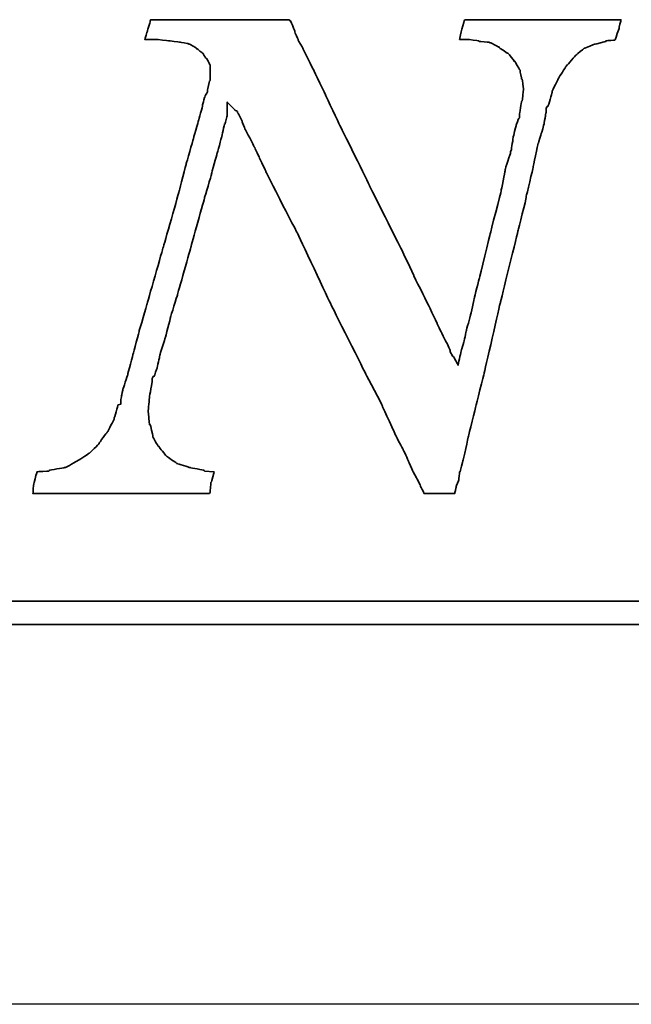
# Model space of a CAD drawing. Header units: millimetres. Extents: x -212 to 3135, y -1694 to 860.
# Tile 89 of 256: x 83.51 to 88.82, y -1387.62 to -1379.08. Entities that reach past the tile are written whole.
import ezdxf

# ---------------------------------------------------------------- set-up
doc = ezdxf.new("R2010")
doc.units = ezdxf.units.MM
doc.layers.add('2', color=7, linetype='CONTINUOUS', true_color=0xffffff)
doc.layers.add('DIM', color=4, linetype='CONTINUOUS')
doc.layers.add('layer 1', color=7, linetype='CONTINUOUS')

# ---------------------------------------------------------------- blocks, each defined once
blk = doc.blocks.new('TBI MOTION logo(完整正式版)')
at = {"layer": 'layer 1', "color": 22, "lineweight": 35}
for points, knots in [([(58.92625, -7.91875), (58.92625, -7.91875), (58.58625, -7.89375), (58.58625, -7.89375), (58.58625, -7.89375), (58.58625, -7.89375), (58.56625, -7.87125), (58.56625, -7.87125), (58.56625, -7.87125), (58.56625, -7.87125), (58.08375, -7.77375), (58.08375, -7.77375), (58.08375, -7.77375), (58.08375, -7.77375), (58.06125, -7.77375), (58.06125, -7.77375), (58.06125, -7.77375), (58.06125, -7.77375), (57.62625, -7.63125), (57.62625, -7.63125), (57.62625, -7.63125), (57.62625, -7.63125), (57.60625, -7.63125), (57.60625, -7.63125), (57.60625, -7.63125), (57.60625, -7.63125), (57.58125, -7.60625), (57.58125, -7.60625), (57.58125, -7.60625), (57.58125, -7.60625), (57.26625, -7.38875), (57.26625, -7.38875), (57.26625, -7.38875), (57.26625, -7.38875), (57.24625, -7.36875), (57.24625, -7.36875), (57.24625, -7.36875), (57.24625, -7.36875), (57.22125, -7.34375), (57.22125, -7.34375), (57.22125, -7.34375), (57.22125, -7.34375), (56.98125, -7.05375), (56.98125, -7.05375), (56.98125, -7.05375), (56.98125, -7.05375), (56.98125, -7.02875), (56.98125, -7.02875), (56.98125, -7.02875), (56.98125, -7.02875), (56.95625, -7.02875), (56.95625, -7.02875), (56.95625, -7.02875), (56.95625, -7.02875), (56.76625, -6.69625), (56.76625, -6.69625), (56.76625, -6.69625), (56.76625, -6.69625), (56.76625, -6.67125), (56.76625, -6.67125), (56.76625, -6.67125), (56.76625, -6.67125), (56.76625, -6.64875), (56.76625, -6.64875), (56.76625, -6.64875), (56.76625, -6.64875), (56.67125, -6.26375), (56.67125, -6.26375), (56.67125, -6.26375), (56.67125, -6.26375), (56.64625, -6.26375), (56.64625, -6.26375), (56.64625, -6.26375), (56.64625, -6.26375), (56.64625, -6.23875), (56.64625, -6.23875), (56.64625, -6.23875), (56.64625, -6.23875), (56.59625, -5.80875), (56.59625, -5.80875), (56.59625, -5.80875), (56.59625, -5.80875), (56.59625, -5.78375), (56.59625, -5.78375), (56.59625, -5.78375), (56.59625, -5.78375), (56.64625, -5.30375), (56.64625, -5.30375), (56.64625, -5.30375), (56.64625, -5.30375), (56.64625, -5.27875), (56.64625, -5.27875), (56.64625, -5.27875), (56.64625, -5.27875), (56.74125, -4.72875), (56.74125, -4.72875), (56.74125, -4.72875), (56.74125, -4.72875), (56.74125, -4.67875), (56.74125, -4.67875), (56.74125, -4.67875), (56.74125, -4.67875), (56.74125, -4.63375), (56.74125, -4.63375), (56.74125, -4.63375), (56.74125, -4.63375), (56.79125, -4.55875), (56.79125, -4.55875), (56.79125, -4.55875), (56.79125, -4.55875), (56.81125, -4.55875), (56.81125, -4.55875), (56.81125, -4.55875), (56.81125, -4.55875), (56.91125, -4.27375), (56.91125, -4.27375), (56.91125, -4.27375), (56.91125, -4.27375), (57.00625, -3.83874), (57.00625, -3.83874), (57.00625, -3.83874), (57.00625, -3.83874), (57.00625, -3.81374), (57.00625, -3.81374), (57.00625, -3.81374), (57.00625, -3.81374), (57.19875, -3.21374), (57.19875, -3.21374), (57.19875, -3.21374), (57.19875, -3.21374), (57.38625, -2.49625), (57.38625, -2.49625), (57.38625, -2.49625), (57.38625, -2.49625), (57.38625, -2.47374), (57.38625, -2.47374), (57.38625, -2.47374), (57.38625, -2.47374), (57.62625, -1.70375), (57.62625, -1.70375), (57.62625, -1.70375), (57.62625, -1.70375), (58.10625, 0.00125), (58.10625, 0.00125), (58.10625, 0.00125), (58.10625, 0.00125), (58.58625, 1.72625), (58.58625, 1.72625), (58.58625, 1.72625), (58.58625, 1.72625), (58.82625, 2.54125), (58.82625, 2.54125), (58.82625, 2.54125), (58.82625, 2.54125), (58.82625, 2.56374), (58.82625, 2.56374), (58.82625, 2.56374), (58.82625, 2.56374), (59.02125, 3.26125), (59.02125, 3.26125), (59.02125, 3.26125), (59.02125, 3.26125), (59.18625, 3.86125), (59.18625, 3.86125), (59.18625, 3.86125), (59.18625, 3.86125), (59.28625, 4.31875), (59.28625, 4.31875), (59.28625, 4.31875), (59.28625, 4.31875), (59.30625, 4.31875), (59.30625, 4.31875), (59.30625, 4.31875), (59.30625, 4.31875), (59.30625, 4.34125), (59.30625, 4.34125), (59.30625, 4.34125), (59.30625, 4.34125), (59.38125, 4.60625), (59.38125, 4.60625), (59.38125, 4.60625), (59.38125, 4.60625), (59.38125, 4.65125), (59.38125, 4.65125), (59.38125, 4.65125), (59.38125, 4.65125), (59.38125, 5.08625), (59.38125, 5.08625), (59.38125, 5.08625), (59.38125, 5.08625), (59.66625, 4.79624), (59.66625, 4.79624), (59.66625, 4.79624), (59.66625, 4.79624), (59.74125, 4.75124), (59.74125, 4.75124), (59.74125, 4.75124), (59.74125, 4.75124), (59.74125, 4.72624), (59.74125, 4.72624), (59.74125, 4.72624), (59.74125, 4.72624), (59.76125, 4.70124), (59.76125, 4.70124), (59.76125, 4.70124), (59.76125, 4.70124), (59.81125, 4.60625), (59.81125, 4.60625), (59.81125, 4.60625), (59.81125, 4.60625), (59.90625, 4.41125), (59.90625, 4.41125), (59.90625, 4.41125), (59.90625, 4.41125), (59.90625, 4.39125), (59.90625, 4.39125), (59.90625, 4.39125), (59.90625, 4.39125), (60.00375, 4.15124), (60.00375, 4.15124), (60.00375, 4.15124), (60.00375, 4.15124), (60.14625, 3.88374), (60.14625, 3.88374), (60.14625, 3.88374), (60.14625, 3.88374), (60.34125, 3.50124), (60.34125, 3.50124), (60.34125, 3.50124), (60.34125, 3.50124), (60.53125, 3.09125), (60.53125, 3.09125), (60.53125, 3.09125), (60.53125, 3.09125), (60.74625, 2.63625), (60.74625, 2.63625), (60.74625, 2.63625), (60.74625, 2.63625), (61.25125, 1.63124), (61.25125, 1.63124), (61.25125, 1.63124), (61.25125, 1.63124), (61.85125, 0.47625), (61.85125, 0.47625), (61.85125, 0.47625), (61.85125, 0.47625), (63.02625, -2.01874), (63.02625, -2.01874), (63.02625, -2.01874), (63.02625, -2.01874), (64.27625, -4.51374), (64.27625, -4.51374), (64.27625, -4.51374), (64.27625, -4.51374), (64.85125, -5.61375), (64.85125, -5.61375), (64.85125, -5.61375), (64.85125, -5.61375), (64.85125, -5.64125), (64.85125, -5.64125), (64.85125, -5.64125), (64.85125, -5.64125), (65.32875, -6.67125), (65.32875, -6.67125), (65.32875, -6.67125), (65.32875, -6.67125), (65.57125, -7.12875), (65.57125, -7.12875), (65.57125, -7.12875), (65.57125, -7.12875), (65.76125, -7.53625), (65.76125, -7.53625), (65.76125, -7.53625), (65.76125, -7.53625), (65.76125, -7.55625), (65.76125, -7.55625), (65.76125, -7.55625), (65.76125, -7.55625), (65.90375, -7.87125), (65.90375, -7.87125), (65.90375, -7.87125), (65.90375, -7.87125), (66.07125, -8.18125), (66.07125, -8.18125), (66.07125, -8.18125), (66.07125, -8.18125), (66.19125, -8.42375), (66.19125, -8.42375), (66.19125, -8.42375), (66.19125, -8.42375), (66.19125, -8.44375), (66.19125, -8.44375), (66.19125, -8.44375), (66.19125, -8.44375), (66.29125, -8.63875), (66.29125, -8.63875), (66.29125, -8.63875), (66.29125, -8.63875), (66.31125, -8.68625), (66.31125, -8.68625), (66.31125, -8.68625), (66.31125, -8.68625), (66.38375, -8.68625), (66.38375, -8.68625), (66.38375, -8.68625), (66.38375, -8.68625), (66.84125, -8.68625), (66.84125, -8.68625), (66.84125, -8.68625), (66.84125, -8.68625), (67.29625, -8.68625), (67.29625, -8.68625), (67.29625, -8.68625), (67.29625, -8.68625), (67.36625, -8.68625), (67.36625, -8.68625), (67.36625, -8.68625), (67.36625, -8.68625), (67.39125, -8.68625), (67.39125, -8.68625), (67.39125, -8.68625), (67.39125, -8.68625), (67.44125, -8.46875), (67.44125, -8.46875), (67.44125, -8.46875), (67.44125, -8.46875), (67.44125, -8.44375), (67.44125, -8.44375), (67.44125, -8.44375), (67.44125, -8.44375), (67.53625, -8.20375), (67.53625, -8.20375), (67.53625, -8.20375), (67.53625, -8.20375), (67.56125, -7.94375), (67.56125, -7.94375), (67.56125, -7.94375), (67.56125, -7.94375), (67.56125, -7.91875), (67.56125, -7.91875), (67.56125, -7.91875), (67.56125, -7.91875), (67.58625, -7.91875), (67.58625, -7.91875), (67.58625, -7.91875), (67.58625, -7.91875), (67.68125, -7.53625), (67.68125, -7.53625), (67.68125, -7.53625), (67.68125, -7.53625), (67.87375, -6.67125), (67.87375, -6.67125), (67.87375, -6.67125), (67.87375, -6.67125), (68.13625, -5.61375), (68.13625, -5.61375), (68.13625, -5.61375), (68.13625, -5.61375), (68.42375, -4.46374), (68.42375, -4.46374), (68.42375, -4.46374), (68.42375, -4.46374), (68.99875, -1.96874), (68.99875, -1.96874), (68.99875, -1.96874), (68.99875, -1.96874), (69.62625, 0.57625), (69.62625, 0.57625), (69.62625, 0.57625), (69.62625, 0.57625), (69.91125, 1.72625), (69.91125, 1.72625), (69.91125, 1.72625), (69.91125, 1.72625), (69.91125, 1.77625), (69.91125, 1.77625), (69.91125, 1.77625), (69.91125, 1.77625), (70.15125, 2.78124), (70.15125, 2.78124), (70.15125, 2.78124), (70.15125, 2.78124), (70.32125, 3.62125), (70.32125, 3.62125), (70.32125, 3.62125), (70.32125, 3.62125), (70.34125, 3.64625), (70.34125, 3.64625), (70.34125, 3.64625), (70.34125, 3.64625), (70.44125, 3.98125), (70.44125, 3.98125), (70.44125, 3.98125), (70.44125, 3.98125), (70.53625, 4.31875), (70.53625, 4.31875), (70.53625, 4.31875), (70.53625, 4.31875), (70.58125, 4.55875), (70.58125, 4.55875), (70.58125, 4.55875), (70.58125, 4.55875), (70.60625, 4.72624), (70.60625, 4.72624), (70.60625, 4.72624), (70.60625, 4.72624), (70.60625, 4.79624), (70.60625, 4.79624), (70.60625, 4.79624), (70.60625, 4.79624), (70.60625, 4.87125), (70.60625, 4.87125), (70.60625, 4.87125), (70.60625, 4.87125), (70.65625, 4.94125), (70.65625, 4.94125), (70.65625, 4.94125), (70.65625, 4.94125), (70.68125, 4.94125), (70.68125, 4.94125), (70.68125, 4.94125), (70.68125, 4.94125), (70.82125, 5.42125), (70.82125, 5.42125), (70.82125, 5.42125), (70.82125, 5.42125), (70.82125, 5.44625), (70.82125, 5.44625), (70.82125, 5.44625), (70.82125, 5.44625), (70.82125, 5.47125), (70.82125, 5.47125), (70.82125, 5.47125), (70.82125, 5.47125), (71.06125, 5.94625), (71.06125, 5.94625), (71.06125, 5.94625), (71.06125, 5.94625), (71.30125, 6.33124), (71.30125, 6.33124), (71.30125, 6.33124), (71.30125, 6.33124), (71.32625, 6.35625), (71.32625, 6.35625), (71.32625, 6.35625), (71.32625, 6.35625), (71.32625, 6.38124), (71.32625, 6.38124), (71.32625, 6.38124), (71.32625, 6.38124), (71.35125, 6.38124), (71.35125, 6.38124), (71.35125, 6.38124), (71.35125, 6.38124), (71.66125, 6.74125), (71.66125, 6.74125), (71.66125, 6.74125), (71.66125, 6.74125), (71.68625, 6.76625), (71.68625, 6.76625), (71.68625, 6.76625), (71.68625, 6.76625), (71.92625, 6.95624), (71.92625, 6.95624), (71.92625, 6.95624), (71.92625, 6.95624), (71.95125, 6.98125), (71.95125, 6.98125), (71.95125, 6.98125), (71.95125, 6.98125), (71.97625, 6.98125), (71.97625, 6.98125), (71.97625, 6.98125), (71.97625, 6.98125), (72.31125, 7.12624), (72.31125, 7.12624), (72.31125, 7.12624), (72.31125, 7.12624), (72.33375, 7.12624), (72.33375, 7.12624), (72.33375, 7.12624), (72.33375, 7.12624), (72.71625, 7.21875), (72.71625, 7.21875), (72.71625, 7.21875), (72.71625, 7.21875), (72.71625, 7.24624), (72.71625, 7.24624), (72.71625, 7.24624), (72.71625, 7.24624), (72.74125, 7.24624), (72.74125, 7.24624), (72.74125, 7.24624), (72.74125, 7.24624), (73.03124, 7.26624), (73.03124, 7.26624), (73.03124, 7.26624), (73.03124, 7.26624), (73.05375, 7.29125), (73.05375, 7.29125), (73.05375, 7.29125), (73.05375, 7.29125), (73.05375, 7.31625), (73.05375, 7.31625), (73.05375, 7.31625), (73.05375, 7.31625), (73.17625, 7.67625), (73.17625, 7.67625), (73.17625, 7.67625), (73.17625, 7.67625), (73.24625, 7.98625), (73.24625, 7.98625), (73.24625, 7.98625), (73.24625, 7.98625), (73.19625, 7.98625), (73.19625, 7.98625), (73.19625, 7.98625), (73.19625, 7.98625), (72.93625, 7.98625), (72.93625, 7.98625), (72.93625, 7.98625), (72.93625, 7.98625), (72.55125, 7.98625), (72.55125, 7.98625), (72.55125, 7.98625), (72.55125, 7.98625), (72.09625, 7.98625), (72.09625, 7.98625), (72.09625, 7.98625), (72.09625, 7.98625), (71.64125, 7.98625), (71.64125, 7.98625), (71.64125, 7.98625), (71.64125, 7.98625), (70.53625, 7.98625), (70.53625, 7.98625), (70.53625, 7.98625), (70.53625, 7.98625), (69.47875, 7.98625), (69.47875, 7.98625), (69.47875, 7.98625), (69.47875, 7.98625), (68.95125, 7.98625), (68.95125, 7.98625), (68.95125, 7.98625), (68.95125, 7.98625), (68.52125, 7.98625), (68.52125, 7.98625), (68.52125, 7.98625), (68.52125, 7.98625), (68.13625, 7.98625), (68.13625, 7.98625), (68.13625, 7.98625), (68.13625, 7.98625), (67.87375, 7.98625), (67.87375, 7.98625), (67.87375, 7.98625), (67.87375, 7.98625), (67.75125, 7.98625), (67.75125, 7.98625), (67.75125, 7.98625), (67.75125, 7.98625), (67.72625, 7.94125), (67.72625, 7.94125), (67.72625, 7.94125), (67.72625, 7.94125), (67.63125, 7.60625), (67.63125, 7.60625), (67.63125, 7.60625), (67.63125, 7.60625), (67.56125, 7.29125), (67.56125, 7.29125), (67.56125, 7.29125), (67.56125, 7.29125), (67.72625, 7.29125), (67.72625, 7.29125), (67.72625, 7.29125), (67.72625, 7.29125), (67.82625, 7.29125), (67.82625, 7.29125), (67.82625, 7.29125), (67.82625, 7.29125), (67.84625, 7.29125), (67.84625, 7.29125), (67.84625, 7.29125), (67.84625, 7.29125), (68.23125, 7.24624), (68.23125, 7.24624), (68.23125, 7.24624), (68.23125, 7.24624), (68.25875, 7.21875), (68.25875, 7.21875), (68.25875, 7.21875), (68.25875, 7.21875), (68.59125, 7.19624), (68.59125, 7.19624), (68.59125, 7.19624), (68.59125, 7.19624), (68.64125, 7.17125), (68.64125, 7.17125), (68.64125, 7.17125), (68.64125, 7.17125), (68.66625, 7.17125), (68.66625, 7.17125), (68.66625, 7.17125), (68.66625, 7.17125), (68.92625, 7.02624), (68.92625, 7.02624), (68.92625, 7.02624), (68.92625, 7.02624), (68.95125, 7.02624), (68.95125, 7.02624), (68.95125, 7.02624), (68.95125, 7.02624), (68.95125, 7.00624), (68.95125, 7.00624), (68.95125, 7.00624), (68.95125, 7.00624), (69.23875, 6.81125), (69.23875, 6.81125), (69.23875, 6.81125), (69.23875, 6.81125), (69.26625, 6.81125), (69.26625, 6.81125), (69.26625, 6.81125), (69.26625, 6.81125), (69.28625, 6.78625), (69.28625, 6.78625), (69.28625, 6.78625), (69.28625, 6.78625), (69.47875, 6.54875), (69.47875, 6.54875), (69.47875, 6.54875), (69.47875, 6.54875), (69.47875, 6.52375), (69.47875, 6.52375), (69.47875, 6.52375), (69.47875, 6.52375), (69.50625, 6.52375), (69.50625, 6.52375), (69.50625, 6.52375), (69.50625, 6.52375), (69.67125, 6.23625), (69.67125, 6.23625), (69.67125, 6.23625), (69.67125, 6.23625), (69.69375, 6.21125), (69.69375, 6.21125), (69.69375, 6.21125), (69.69375, 6.21125), (69.69375, 6.18625), (69.69375, 6.18625), (69.69375, 6.18625), (69.69375, 6.18625), (69.74625, 5.89875), (69.74625, 5.89875), (69.74625, 5.89875), (69.74625, 5.89875), (69.76625, 5.89875), (69.76625, 5.89875), (69.76625, 5.89875), (69.76625, 5.89875), (69.81375, 5.56625), (69.81375, 5.56625), (69.81375, 5.56625), (69.81375, 5.56625), (69.81375, 5.54125), (69.81375, 5.54125), (69.81375, 5.54125), (69.81375, 5.54125), (69.81375, 5.51625), (69.81375, 5.51625), (69.81375, 5.51625), (69.81375, 5.51625), (69.76625, 5.13125), (69.76625, 5.13125), (69.76625, 5.13125), (69.76625, 5.13125), (69.74625, 5.10874), (69.74625, 5.10874), (69.74625, 5.10874), (69.74625, 5.10874), (69.67125, 4.65125), (69.67125, 4.65125), (69.67125, 4.65125), (69.67125, 4.65125), (69.67125, 4.55875), (69.67125, 4.55875), (69.67125, 4.55875), (69.67125, 4.55875), (69.67125, 4.53125), (69.67125, 4.53125), (69.67125, 4.53125), (69.67125, 4.53125), (69.64625, 4.50874), (69.64625, 4.50874), (69.64625, 4.50874), (69.64625, 4.50874), (69.55125, 4.27125), (69.55125, 4.27125), (69.55125, 4.27125), (69.55125, 4.27125), (69.55125, 4.24625), (69.55125, 4.24625), (69.55125, 4.24625), (69.55125, 4.24625), (69.45375, 3.86125), (69.45375, 3.86125), (69.45375, 3.86125), (69.45375, 3.86125), (69.38625, 3.40624), (69.38625, 3.40624), (69.38625, 3.40624), (69.38625, 3.40624), (69.35875, 3.33125), (69.35875, 3.33125), (69.35875, 3.33125), (69.35875, 3.33125), (69.35875, 3.30875), (69.35875, 3.30875), (69.35875, 3.30875), (69.35875, 3.30875), (69.16625, 2.71125), (69.16625, 2.71125), (69.16625, 2.71125), (69.16625, 2.71125), (69.16625, 2.66375), (69.16625, 2.66375), (69.16625, 2.66375), (69.16625, 2.66375), (69.02625, 1.96374), (69.02625, 1.96374), (69.02625, 1.96374), (69.02625, 1.96374), (68.64125, 0.45624), (68.64125, 0.45624), (68.64125, 0.45624), (68.64125, 0.45624), (68.25875, -1.10625), (68.25875, -1.10625), (68.25875, -1.10625), (68.25875, -1.10625), (68.08625, -1.80125), (68.08625, -1.80125), (68.08625, -1.80125), (68.08625, -1.80125), (67.94625, -2.42625), (67.94625, -2.42625), (67.94625, -2.42625), (67.94625, -2.42625), (67.80125, -2.95375), (67.80125, -2.95375), (67.80125, -2.95375), (67.80125, -2.95375), (67.70625, -3.38375), (67.70625, -3.38375), (67.70625, -3.38375), (67.70625, -3.38375), (67.70625, -3.40875), (67.70625, -3.40875), (67.70625, -3.40875), (67.70625, -3.40875), (67.63125, -3.62375), (67.63125, -3.62375), (67.63125, -3.62375), (67.63125, -3.62375), (67.60625, -3.72125), (67.60625, -3.72125), (67.60625, -3.72125), (67.60625, -3.72125), (67.51125, -4.17375), (67.51125, -4.17375), (67.51125, -4.17375), (67.51125, -4.17375), (67.34625, -3.86374), (67.34625, -3.86374), (67.34625, -3.86374), (67.34625, -3.86374), (67.32125, -3.86374), (67.32125, -3.86374), (67.32125, -3.86374), (67.32125, -3.86374), (67.27125, -3.76874), (67.27125, -3.76874), (67.27125, -3.76874), (67.27125, -3.76874), (67.22625, -3.67374), (67.22625, -3.67374), (67.22625, -3.67374), (67.22625, -3.67374), (67.22625, -3.64875), (67.22625, -3.64875), (67.22625, -3.64875), (67.22625, -3.64875), (67.15125, -3.45375), (67.15125, -3.45375), (67.15125, -3.45375), (67.15125, -3.45375), (67.05625, -3.28875), (67.05625, -3.28875), (67.05625, -3.28875), (67.05625, -3.28875), (66.91125, -3.00125), (66.91125, -3.00125), (66.91125, -3.00125), (66.91125, -3.00125), (66.77125, -2.71375), (66.77125, -2.71375), (66.77125, -2.71375), (66.77125, -2.71375), (66.77125, -2.68875), (66.77125, -2.68875), (66.77125, -2.68875), (66.77125, -2.68875), (66.41125, -1.94374), (66.41125, -1.94374), (66.41125, -1.94374), (66.41125, -1.94374), (65.95125, -1.03375), (65.95125, -1.03375), (65.95125, -1.03375), (65.95125, -1.03375), (65.95125, -1.00875), (65.95125, -1.00875), (65.95125, -1.00875), (65.95125, -1.00875), (65.49625, -0.04874), (65.49625, -0.04874), (65.49625, -0.04874), (65.49625, -0.04874), (64.39375, 2.13624), (64.39375, 2.13624), (64.39375, 2.13624), (64.39375, 2.13624), (64.39375, 2.15624), (64.39375, 2.15624), (64.39375, 2.15624), (64.39375, 2.15624), (63.33625, 4.29125), (63.33625, 4.29125), (63.33625, 4.29125), (63.33625, 4.29125), (62.85625, 5.30125), (62.85625, 5.30125), (62.85625, 5.30125), (62.85625, 5.30125), (62.42625, 6.21125), (62.42625, 6.21125), (62.42625, 6.21125), (62.42625, 6.21125), (62.04125, 6.98125), (62.04125, 6.98125), (62.04125, 6.98125), (62.04125, 6.98125), (61.87375, 7.26624), (61.87375, 7.26624), (61.87375, 7.26624), (61.87375, 7.26624), (61.87375, 7.29125), (61.87375, 7.29125), (61.87375, 7.29125), (61.87375, 7.29125), (61.75625, 7.55625), (61.75625, 7.55625), (61.75625, 7.55625), (61.75625, 7.55625), (61.75625, 7.58124), (61.75625, 7.58124), (61.75625, 7.58124), (61.75625, 7.58124), (61.68375, 7.79375), (61.68375, 7.79375), (61.68375, 7.79375), (61.68375, 7.79375), (61.61125, 7.94125), (61.61125, 7.94125), (61.61125, 7.94125), (61.61125, 7.94125), (61.58625, 7.94125), (61.58625, 7.94125), (61.58625, 7.94125), (61.58625, 7.94125), (61.56375, 7.98625), (61.56375, 7.98625), (61.56375, 7.98625), (61.56375, 7.98625), (61.41875, 7.98625), (61.41875, 7.98625), (61.41875, 7.98625), (61.41875, 7.98625), (61.18125, 7.98625), (61.18125, 7.98625), (61.18125, 7.98625), (61.18125, 7.98625), (60.84125, 7.98625), (60.84125, 7.98625), (60.84125, 7.98625), (60.84125, 7.98625), (60.02625, 7.98625), (60.02625, 7.98625), (60.02625, 7.98625), (60.02625, 7.98625), (59.11625, 7.98625), (59.11625, 7.98625), (59.11625, 7.98625), (59.11625, 7.98625), (58.15625, 7.98625), (58.15625, 7.98625), (58.15625, 7.98625), (58.15625, 7.98625), (57.34125, 7.98625), (57.34125, 7.98625), (57.34125, 7.98625), (57.34125, 7.98625), (57.00625, 7.98625), (57.00625, 7.98625), (57.00625, 7.98625), (57.00625, 7.98625), (56.76625, 7.98625), (56.76625, 7.98625), (56.76625, 7.98625), (56.76625, 7.98625), (56.69125, 7.98625), (56.69125, 7.98625), (56.69125, 7.98625), (56.69125, 7.98625), (56.67125, 7.94125), (56.67125, 7.94125), (56.67125, 7.94125), (56.67125, 7.94125), (56.67125, 7.91625), (56.67125, 7.91625), (56.67125, 7.91625), (56.67125, 7.91625), (56.57125, 7.60625), (56.57125, 7.60625), (56.57125, 7.60625), (56.57125, 7.60625), (56.57125, 7.58124), (56.57125, 7.58124), (56.57125, 7.58124), (56.57125, 7.58124), (56.47625, 7.29125), (56.47625, 7.29125), (56.47625, 7.29125), (56.47625, 7.29125), (56.57125, 7.29125), (56.57125, 7.29125), (56.57125, 7.29125), (56.57125, 7.29125), (56.76625, 7.29125), (56.76625, 7.29125), (56.76625, 7.29125), (56.76625, 7.29125), (56.86125, 7.29125), (56.86125, 7.29125), (56.86125, 7.29125), (56.86125, 7.29125), (56.88625, 7.29125), (56.88625, 7.29125), (56.88625, 7.29125), (56.88625, 7.29125), (57.31625, 7.24624), (57.31625, 7.24624), (57.31625, 7.24624), (57.31625, 7.24624), (57.70125, 7.19624), (57.70125, 7.19624), (57.70125, 7.19624), (57.70125, 7.19624), (57.72625, 7.19624), (57.72625, 7.19624), (57.72625, 7.19624), (57.72625, 7.19624), (58.01125, 7.14624), (58.01125, 7.14624), (58.01125, 7.14624), (58.01125, 7.14624), (58.03625, 7.12624), (58.03625, 7.12624), (58.03625, 7.12624), (58.03625, 7.12624), (58.06125, 7.12624), (58.06125, 7.12624), (58.06125, 7.12624), (58.06125, 7.12624), (58.30125, 6.98125), (58.30125, 6.98125), (58.30125, 6.98125), (58.30125, 6.98125), (58.30125, 6.95624), (58.30125, 6.95624), (58.30125, 6.95624), (58.30125, 6.95624), (58.32375, 6.95624), (58.32375, 6.95624), (58.32375, 6.95624), (58.32375, 6.95624), (58.51625, 6.81125), (58.51625, 6.81125), (58.51625, 6.81125), (58.51625, 6.81125), (58.54125, 6.78625), (58.54125, 6.78625), (58.54125, 6.78625), (58.54125, 6.78625), (58.54125, 6.76625), (58.54125, 6.76625), (58.54125, 6.76625), (58.54125, 6.76625), (58.63625, 6.62124), (58.63625, 6.62124), (58.63625, 6.62124), (58.63625, 6.62124), (58.65875, 6.62124), (58.65875, 6.62124), (58.65875, 6.62124), (58.65875, 6.62124), (58.75625, 6.42625), (58.75625, 6.42625), (58.75625, 6.42625), (58.75625, 6.42625), (58.77875, 6.38124), (58.77875, 6.38124), (58.77875, 6.38124), (58.77875, 6.38124), (58.77875, 6.33124), (58.77875, 6.33124), (58.77875, 6.33124), (58.77875, 6.33124), (58.77875, 6.09125), (58.77875, 6.09125), (58.77875, 6.09125), (58.77875, 6.09125), (58.77875, 5.85125), (58.77875, 5.85125), (58.77875, 5.85125), (58.77875, 5.85125), (58.75625, 5.82625), (58.75625, 5.82625), (58.75625, 5.82625), (58.75625, 5.82625), (58.68625, 5.51625), (58.68625, 5.51625), (58.68625, 5.51625), (58.68625, 5.51625), (58.68625, 5.47125), (58.68625, 5.47125), (58.68625, 5.47125), (58.68625, 5.47125), (58.68625, 5.44625), (58.68625, 5.44625), (58.68625, 5.44625), (58.68625, 5.44625), (58.65875, 5.39625), (58.65875, 5.39625), (58.65875, 5.39625), (58.65875, 5.39625), (58.61125, 5.32624), (58.61125, 5.32624), (58.61125, 5.32624), (58.61125, 5.32624), (58.56625, 5.20375), (58.56625, 5.20375), (58.56625, 5.20375), (58.56625, 5.20375), (58.51625, 4.99125), (58.51625, 4.99125), (58.51625, 4.99125), (58.51625, 4.99125), (58.51625, 4.96625), (58.51625, 4.96625), (58.51625, 4.96625), (58.51625, 4.96625), (58.37125, 4.43625), (58.37125, 4.43625), (58.37125, 4.43625), (58.37125, 4.43625), (58.18125, 3.76625), (58.18125, 3.76625), (58.18125, 3.76625), (58.18125, 3.76625), (57.94125, 2.92624), (57.94125, 2.92624), (57.94125, 2.92624), (57.94125, 2.92624), (57.70125, 1.98874), (57.70125, 1.98874), (57.70125, 1.98874), (57.70125, 1.98874), (57.12625, -0.02374), (57.12625, -0.02374), (57.12625, -0.02374), (57.12625, -0.02374), (56.55125, -2.03875), (56.55125, -2.03875), (56.55125, -2.03875), (56.55125, -2.03875), (56.28625, -2.95375), (56.28625, -2.95375), (56.28625, -2.95375), (56.28625, -2.95375), (56.07125, -3.76874), (56.07125, -3.76874), (56.07125, -3.76874), (56.07125, -3.76874), (55.87625, -4.48874), (55.87625, -4.48874), (55.87625, -4.48874), (55.87625, -4.48874), (55.87625, -4.51374), (55.87625, -4.51374), (55.87625, -4.51374), (55.87625, -4.51374), (55.71125, -5.01625), (55.71125, -5.01625), (55.71125, -5.01625), (55.71125, -5.01625), (55.66125, -5.25375), (55.66125, -5.25375), (55.66125, -5.25375), (55.66125, -5.25375), (55.66125, -5.27875), (55.66125, -5.27875), (55.66125, -5.27875), (55.66125, -5.27875), (55.63625, -5.37375), (55.63625, -5.37375), (55.63625, -5.37375), (55.63625, -5.37375), (55.63625, -5.42375), (55.63625, -5.42375), (55.63625, -5.42375), (55.63625, -5.42375), (55.63625, -5.54125), (55.63625, -5.54125), (55.63625, -5.54125), (55.63625, -5.54125), (55.54125, -5.56875), (55.54125, -5.56875), (55.54125, -5.56875), (55.54125, -5.56875), (55.39625, -6.04875), (55.39625, -6.04875), (55.39625, -6.04875), (55.39625, -6.04875), (55.39625, -6.06875), (55.39625, -6.06875), (55.39625, -6.06875), (55.39625, -6.06875), (55.18125, -6.50375), (55.18125, -6.50375), (55.18125, -6.50375), (55.18125, -6.50375), (55.15625, -6.52875), (55.15625, -6.52875), (55.15625, -6.52875), (55.15625, -6.52875), (54.86875, -6.91125), (54.86875, -6.91125), (54.86875, -6.91125), (54.86875, -6.91125), (54.86875, -6.93375), (54.86875, -6.93375), (54.86875, -6.93375), (54.86875, -6.93375), (54.53125, -7.26875), (54.53125, -7.26875), (54.53125, -7.26875), (54.53125, -7.26875), (54.51125, -7.26875), (54.51125, -7.26875), (54.51125, -7.26875), (54.51125, -7.26875), (54.48625, -7.29625), (54.48625, -7.29625), (54.48625, -7.29625), (54.48625, -7.29625), (54.10375, -7.53625), (54.10375, -7.53625), (54.10375, -7.53625), (54.10375, -7.53625), (53.69625, -7.77375), (53.69625, -7.77375), (53.69625, -7.77375), (53.69625, -7.77375), (53.67125, -7.77375), (53.67125, -7.77375), (53.67125, -7.77375), (53.67125, -7.77375), (53.64625, -7.77375), (53.64625, -7.77375), (53.64625, -7.77375), (53.64625, -7.77375), (53.11625, -7.87125), (53.11625, -7.87125), (53.11625, -7.87125), (53.11625, -7.87125), (53.09625, -7.89375), (53.09625, -7.89375), (53.09625, -7.89375), (53.09625, -7.89375), (52.68625, -7.91875), (52.68625, -7.91875), (52.68625, -7.91875), (52.68625, -7.91875), (52.66125, -7.99125), (52.66125, -7.99125), (52.66125, -7.99125), (52.66125, -7.99125), (52.56625, -8.34875), (52.56625, -8.34875), (52.56625, -8.34875), (52.56625, -8.34875), (52.54125, -8.68625), (52.54125, -8.68625), (52.54125, -8.68625), (52.54125, -8.68625), (52.58875, -8.68625), (52.58875, -8.68625), (52.58875, -8.68625), (52.58875, -8.68625), (52.87625, -8.68625), (52.87625, -8.68625), (52.87625, -8.68625), (52.87625, -8.68625), (53.33625, -8.68625), (53.33625, -8.68625), (53.33625, -8.68625), (53.33625, -8.68625), (53.79125, -8.68625), (53.79125, -8.68625), (53.79125, -8.68625), (53.79125, -8.68625), (54.36625, -8.68625), (54.36625, -8.68625), (54.36625, -8.68625), (54.36625, -8.68625), (55.59125, -8.68625), (55.59125, -8.68625), (55.59125, -8.68625), (55.59125, -8.68625), (56.76625, -8.68625), (56.76625, -8.68625), (56.76625, -8.68625), (56.76625, -8.68625), (57.34125, -8.68625), (57.34125, -8.68625), (57.34125, -8.68625), (57.34125, -8.68625), (57.82125, -8.68625), (57.82125, -8.68625), (57.82125, -8.68625), (57.82125, -8.68625), (58.25125, -8.68625), (58.25125, -8.68625), (58.25125, -8.68625), (58.25125, -8.68625), (58.58625, -8.68625), (58.58625, -8.68625), (58.58625, -8.68625), (58.58625, -8.68625), (58.75625, -8.68625), (58.75625, -8.68625), (58.75625, -8.68625), (58.75625, -8.68625), (58.77875, -8.63875), (58.77875, -8.63875), (58.77875, -8.63875), (58.77875, -8.63875), (58.80625, -8.30375), (58.80625, -8.30375), (58.80625, -8.30375), (58.80625, -8.30375), (58.82625, -8.27875), (58.82625, -8.27875), (58.82625, -8.27875), (58.82625, -8.27875), (58.92625, -7.91875), (58.92625, -7.91875)], [0, 0, 0, 0, 0.003125, 0.003125, 0.003125, 0.00312501, 0.00625, 0.00625, 0.00625, 0.00625001, 0.009375, 0.009375, 0.009375, 0.00937501, 0.0125, 0.0125, 0.0125, 0.01250001, 0.015625, 0.015625, 0.015625, 0.01562501, 0.01875, 0.01875, 0.01875, 0.01875001, 0.021875, 0.021875, 0.021875, 0.02187501, 0.025, 0.025, 0.025, 0.02500001, 0.028125, 0.028125, 0.028125, 0.02812501, 0.03125, 0.03125, 0.03125, 0.03125001, 0.034375, 0.034375, 0.034375, 0.03437501, 0.0375, 0.0375, 0.0375, 0.03750001, 0.040625, 0.040625, 0.040625, 0.04062501, 0.04375, 0.04375, 0.04375, 0.04375001, 0.046875, 0.046875, 0.046875, 0.04687501, 0.05, 0.05, 0.05, 0.05000001, 0.053125, 0.053125, 0.053125, 0.05312501, 0.05625, 0.05625, 0.05625, 0.05625001, 0.059375, 0.059375, 0.059375, 0.05937501, 0.0625, 0.0625, 0.0625, 0.06250001, 0.065625, 0.065625, 0.065625, 0.06562501, 0.06875, 0.06875, 0.06875, 0.06875001, 0.071875, 0.071875, 0.071875, 0.07187501, 0.075, 0.075, 0.075, 0.07500001, 0.078125, 0.078125, 0.078125, 0.07812501, 0.08125, 0.08125, 0.08125, 0.08125001, 0.084375, 0.084375, 0.084375, 0.08437501, 0.0875, 0.0875, 0.0875, 0.08750001, 0.090625, 0.090625, 0.090625, 0.09062501, 0.09375, 0.09375, 0.09375, 0.09375001, 0.096875, 0.096875, 0.096875, 0.09687501, 0.1, 0.1, 0.1, 0.10000001, 0.103125, 0.103125, 0.103125, 0.10312501, 0.10625, 0.10625, 0.10625, 0.10625001, 0.109375, 0.109375, 0.109375, 0.10937501, 0.1125, 0.1125, 0.1125, 0.11250001, 0.115625, 0.115625, 0.115625, 0.11562501, 0.11875, 0.11875, 0.11875, 0.11875001, 0.121875, 0.121875, 0.121875, 0.12187501, 0.125, 0.125, 0.125, 0.12500001, 0.128125, 0.128125, 0.128125, 0.12812501, 0.13125, 0.13125, 0.13125, 0.13125001, 0.134375, 0.134375, 0.134375, 0.13437501, 0.1375, 0.1375, 0.1375, 0.13750001, 0.140625, 0.140625, 0.140625, 0.14062501, 0.14375, 0.14375, 0.14375, 0.14375001, 0.146875, 0.146875, 0.146875, 0.14687501, 0.15, 0.15, 0.15, 0.15000001, 0.153125, 0.153125, 0.153125, 0.15312501, 0.15625, 0.15625, 0.15625, 0.15625001, 0.159375, 0.159375, 0.159375, 0.15937501, 0.1625, 0.1625, 0.1625, 0.16250001, 0.165625, 0.165625, 0.165625, 0.16562501, 0.16875, 0.16875, 0.16875, 0.16875001, 0.171875, 0.171875, 0.171875, 0.17187501, 0.175, 0.175, 0.175, 0.17500001, 0.178125, 0.178125, 0.178125, 0.17812501, 0.18125, 0.18125, 0.18125, 0.18125001, 0.184375, 0.184375, 0.184375, 0.18437501, 0.1875, 0.1875, 0.1875, 0.18750001, 0.190625, 0.190625, 0.190625, 0.19062501, 0.19375, 0.19375, 0.19375, 0.19375001, 0.196875, 0.196875, 0.196875, 0.19687501, 0.2, 0.2, 0.2, 0.20000001, 0.203125, 0.203125, 0.203125, 0.20312501, 0.20625, 0.20625, 0.20625, 0.20625001, 0.209375, 0.209375, 0.209375, 0.20937501, 0.2125, 0.2125, 0.2125, 0.21250001, 0.215625, 0.215625, 0.215625, 0.21562501, 0.21875, 0.21875, 0.21875, 0.21875001, 0.221875, 0.221875, 0.221875, 0.22187501, 0.225, 0.225, 0.225, 0.22500001, 0.228125, 0.228125, 0.228125, 0.22812501, 0.23125, 0.23125, 0.23125, 0.23125001, 0.234375, 0.234375, 0.234375, 0.23437501, 0.2375, 0.2375, 0.2375, 0.23750001, 0.240625, 0.240625, 0.240625, 0.24062501, 0.24375, 0.24375, 0.24375, 0.24375001, 0.246875, 0.246875, 0.246875, 0.24687501, 0.25, 0.25, 0.25, 0.25000001, 0.253125, 0.253125, 0.253125, 0.25312501, 0.25625, 0.25625, 0.25625, 0.25625001, 0.259375, 0.259375, 0.259375, 0.25937501, 0.2625, 0.2625, 0.2625, 0.26250001, 0.265625, 0.265625, 0.265625, 0.26562501, 0.26875, 0.26875, 0.26875, 0.26875001, 0.271875, 0.271875, 0.271875, 0.27187501, 0.275, 0.275, 0.275, 0.27500001, 0.278125, 0.278125, 0.278125, 0.27812501, 0.28125, 0.28125, 0.28125, 0.28125001, 0.284375, 0.284375, 0.284375, 0.28437501, 0.2875, 0.2875, 0.2875, 0.28750001, 0.290625, 0.290625, 0.290625, 0.29062501, 0.29375, 0.29375, 0.29375, 0.29375001, 0.296875, 0.296875, 0.296875, 0.29687501, 0.3, 0.3, 0.3, 0.30000001, 0.303125, 0.303125, 0.303125, 0.30312501, 0.30625, 0.30625, 0.30625, 0.30625001, 0.309375, 0.309375, 0.309375, 0.30937501, 0.3125, 0.3125, 0.3125, 0.31250001, 0.315625, 0.315625, 0.315625, 0.31562501, 0.31875, 0.31875, 0.31875, 0.31875001, 0.321875, 0.321875, 0.321875, 0.32187501, 0.325, 0.325, 0.325, 0.32500001, 0.328125, 0.328125, 0.328125, 0.32812501, 0.33125, 0.33125, 0.33125, 0.33125001, 0.334375, 0.334375, 0.334375, 0.33437501, 0.3375, 0.3375, 0.3375, 0.33750001, 0.340625, 0.340625, 0.340625, 0.34062501, 0.34375, 0.34375, 0.34375, 0.34375001, 0.346875, 0.346875, 0.346875, 0.34687501, 0.35, 0.35, 0.35, 0.35000001, 0.353125, 0.353125, 0.353125, 0.35312501, 0.35625, 0.35625, 0.35625, 0.35625001, 0.359375, 0.359375, 0.359375, 0.35937501, 0.3625, 0.3625, 0.3625, 0.36250001, 0.365625, 0.365625, 0.365625, 0.36562501, 0.36875, 0.36875, 0.36875, 0.36875001, 0.371875, 0.371875, 0.371875, 0.37187501, 0.375, 0.375, 0.375, 0.37500001, 0.378125, 0.378125, 0.378125, 0.37812501, 0.38125, 0.38125, 0.38125, 0.38125001, 0.384375, 0.384375, 0.384375, 0.38437501, 0.3875, 0.3875, 0.3875, 0.38750001, 0.390625, 0.390625, 0.390625, 0.39062501, 0.39375, 0.39375, 0.39375, 0.39375001, 0.396875, 0.396875, 0.396875, 0.39687501, 0.4, 0.4, 0.4, 0.40000001, 0.403125, 0.403125, 0.403125, 0.40312501, 0.40625, 0.40625, 0.40625, 0.40625001, 0.409375, 0.409375, 0.409375, 0.40937501, 0.4125, 0.4125, 0.4125, 0.41250001, 0.415625, 0.415625, 0.415625, 0.41562501, 0.41875, 0.41875, 0.41875, 0.41875001, 0.421875, 0.421875, 0.421875, 0.42187501, 0.425, 0.425, 0.425, 0.42500001, 0.428125, 0.428125, 0.428125, 0.42812501, 0.43125, 0.43125, 0.43125, 0.43125001, 0.434375, 0.434375, 0.434375, 0.43437501, 0.4375, 0.4375, 0.4375, 0.43750001, 0.440625, 0.440625, 0.440625, 0.44062501, 0.44375, 0.44375, 0.44375, 0.44375001, 0.446875, 0.446875, 0.446875, 0.44687501, 0.45, 0.45, 0.45, 0.45000001, 0.453125, 0.453125, 0.453125, 0.45312501, 0.45625, 0.45625, 0.45625, 0.45625001, 0.459375, 0.459375, 0.459375, 0.45937501, 0.4625, 0.4625, 0.4625, 0.46250001, 0.465625, 0.465625, 0.465625, 0.46562501, 0.46875, 0.46875, 0.46875, 0.46875001, 0.471875, 0.471875, 0.471875, 0.47187501, 0.475, 0.475, 0.475, 0.47500001, 0.478125, 0.478125, 0.478125, 0.47812501, 0.48125, 0.48125, 0.48125, 0.48125001, 0.484375, 0.484375, 0.484375, 0.48437501, 0.4875, 0.4875, 0.4875, 0.48750001, 0.490625, 0.490625, 0.490625, 0.49062501, 0.49375, 0.49375, 0.49375, 0.49375001, 0.496875, 0.496875, 0.496875, 0.49687501, 0.5, 0.5, 0.5, 0.50000001, 0.503125, 0.503125, 0.503125, 0.50312501, 0.50625, 0.50625, 0.50625, 0.50625001, 0.509375, 0.509375, 0.509375, 0.50937501, 0.5125, 0.5125, 0.5125, 0.51250001, 0.515625, 0.515625, 0.515625, 0.51562501, 0.51875, 0.51875, 0.51875, 0.51875001, 0.521875, 0.521875, 0.521875, 0.52187501, 0.525, 0.525, 0.525, 0.52500001, 0.528125, 0.528125, 0.528125, 0.52812501, 0.53125, 0.53125, 0.53125, 0.53125001, 0.534375, 0.534375, 0.534375, 0.53437501, 0.5375, 0.5375, 0.5375, 0.53750001, 0.540625, 0.540625, 0.540625, 0.54062501, 0.54375, 0.54375, 0.54375, 0.54375001, 0.546875, 0.546875, 0.546875, 0.54687501, 0.55, 0.55, 0.55, 0.55000001, 0.553125, 0.553125, 0.553125, 0.55312501, 0.55625, 0.55625, 0.55625, 0.55625001, 0.559375, 0.559375, 0.559375, 0.55937501, 0.5625, 0.5625, 0.5625, 0.56250001, 0.565625, 0.565625, 0.565625, 0.56562501, 0.56875, 0.56875, 0.56875, 0.56875001, 0.571875, 0.571875, 0.571875, 0.57187501, 0.575, 0.575, 0.575, 0.57500001, 0.578125, 0.578125, 0.578125, 0.57812501, 0.58125, 0.58125, 0.58125, 0.58125001, 0.584375, 0.584375, 0.584375, 0.58437501, 0.5875, 0.5875, 0.5875, 0.58750001, 0.590625, 0.590625, 0.590625, 0.59062501, 0.59375, 0.59375, 0.59375, 0.59375001, 0.596875, 0.596875, 0.596875, 0.59687501, 0.6, 0.6, 0.6, 0.60000001, 0.603125, 0.603125, 0.603125, 0.60312501, 0.60625, 0.60625, 0.60625, 0.60625001, 0.609375, 0.609375, 0.609375, 0.60937501, 0.6125, 0.6125, 0.6125, 0.61250001, 0.615625, 0.615625, 0.615625, 0.61562501, 0.61875, 0.61875, 0.61875, 0.61875001, 0.621875, 0.621875, 0.621875, 0.62187501, 0.625, 0.625, 0.625, 0.62500001, 0.628125, 0.628125, 0.628125, 0.62812501, 0.63125, 0.63125, 0.63125, 0.63125001, 0.634375, 0.634375, 0.634375, 0.63437501, 0.6375, 0.6375, 0.6375, 0.63750001, 0.640625, 0.640625, 0.640625, 0.64062501, 0.64375, 0.64375, 0.64375, 0.64375001, 0.646875, 0.646875, 0.646875, 0.64687501, 0.65, 0.65, 0.65, 0.65000001, 0.653125, 0.653125, 0.653125, 0.65312501, 0.65625, 0.65625, 0.65625, 0.65625001, 0.659375, 0.659375, 0.659375, 0.65937501, 0.6625, 0.6625, 0.6625, 0.66250001, 0.665625, 0.665625, 0.665625, 0.66562501, 0.66875, 0.66875, 0.66875, 0.66875001, 0.671875, 0.671875, 0.671875, 0.67187501, 0.675, 0.675, 0.675, 0.67500001, 0.678125, 0.678125, 0.678125, 0.67812501, 0.68125, 0.68125, 0.68125, 0.68125001, 0.684375, 0.684375, 0.684375, 0.68437501, 0.6875, 0.6875, 0.6875, 0.68750001, 0.690625, 0.690625, 0.690625, 0.69062501, 0.69375, 0.69375, 0.69375, 0.69375001, 0.696875, 0.696875, 0.696875, 0.69687501, 0.7, 0.7, 0.7, 0.70000001, 0.703125, 0.703125, 0.703125, 0.70312501, 0.70625, 0.70625, 0.70625, 0.70625001, 0.709375, 0.709375, 0.709375, 0.70937501, 0.7125, 0.7125, 0.7125, 0.71250001, 0.715625, 0.715625, 0.715625, 0.71562501, 0.71875, 0.71875, 0.71875, 0.71875001, 0.721875, 0.721875, 0.721875, 0.72187501, 0.725, 0.725, 0.725, 0.72500001, 0.728125, 0.728125, 0.728125, 0.72812501, 0.73125, 0.73125, 0.73125, 0.73125001, 0.734375, 0.734375, 0.734375, 0.73437501, 0.7375, 0.7375, 0.7375, 0.73750001, 0.740625, 0.740625, 0.740625, 0.74062501, 0.74375, 0.74375, 0.74375, 0.74375001, 0.746875, 0.746875, 0.746875, 0.74687501, 0.75, 0.75, 0.75, 0.75000001, 0.753125, 0.753125, 0.753125, 0.75312501, 0.75625, 0.75625, 0.75625, 0.75625001, 0.759375, 0.759375, 0.759375, 0.75937501, 0.7625, 0.7625, 0.7625, 0.76250001, 0.765625, 0.765625, 0.765625, 0.76562501, 0.76875, 0.76875, 0.76875, 0.76875001, 0.771875, 0.771875, 0.771875, 0.77187501, 0.775, 0.775, 0.775, 0.77500001, 0.778125, 0.778125, 0.778125, 0.77812501, 0.78125, 0.78125, 0.78125, 0.78125001, 0.784375, 0.784375, 0.784375, 0.78437501, 0.7875, 0.7875, 0.7875, 0.78750001, 0.790625, 0.790625, 0.790625, 0.79062501, 0.79375, 0.79375, 0.79375, 0.79375001, 0.796875, 0.796875, 0.796875, 0.79687501, 0.8, 0.8, 0.8, 0.80000001, 0.803125, 0.803125, 0.803125, 0.80312501, 0.80625, 0.80625, 0.80625, 0.80625001, 0.809375, 0.809375, 0.809375, 0.80937501, 0.8125, 0.8125, 0.8125, 0.81250001, 0.815625, 0.815625, 0.815625, 0.81562501, 0.81875, 0.81875, 0.81875, 0.81875001, 0.821875, 0.821875, 0.821875, 0.82187501, 0.825, 0.825, 0.825, 0.82500001, 0.828125, 0.828125, 0.828125, 0.82812501, 0.83125, 0.83125, 0.83125, 0.83125001, 0.834375, 0.834375, 0.834375, 0.83437501, 0.8375, 0.8375, 0.8375, 0.83750001, 0.840625, 0.840625, 0.840625, 0.84062501, 0.84375, 0.84375, 0.84375, 0.84375001, 0.846875, 0.846875, 0.846875, 0.84687501, 0.85, 0.85, 0.85, 0.85000001, 0.853125, 0.853125, 0.853125, 0.85312501, 0.85625, 0.85625, 0.85625, 0.85625001, 0.859375, 0.859375, 0.859375, 0.85937501, 0.8625, 0.8625, 0.8625, 0.86250001, 0.865625, 0.865625, 0.865625, 0.86562501, 0.86875, 0.86875, 0.86875, 0.86875001, 0.871875, 0.871875, 0.871875, 0.87187501, 0.875, 0.875, 0.875, 0.87500001, 0.878125, 0.878125, 0.878125, 0.87812501, 0.88125, 0.88125, 0.88125, 0.88125001, 0.884375, 0.884375, 0.884375, 0.88437501, 0.8875, 0.8875, 0.8875, 0.88750001, 0.890625, 0.890625, 0.890625, 0.89062501, 0.89375, 0.89375, 0.89375, 0.89375001, 0.896875, 0.896875, 0.896875, 0.89687501, 0.9, 0.9, 0.9, 0.90000001, 0.903125, 0.903125, 0.903125, 0.90312501, 0.90625, 0.90625, 0.90625, 0.90625001, 0.909375, 0.909375, 0.909375, 0.90937501, 0.9125, 0.9125, 0.9125, 0.91250001, 0.915625, 0.915625, 0.915625, 0.91562501, 0.91875, 0.91875, 0.91875, 0.91875001, 0.921875, 0.921875, 0.921875, 0.92187501, 0.925, 0.925, 0.925, 0.92500001, 0.928125, 0.928125, 0.928125, 0.92812501, 0.93125, 0.93125, 0.93125, 0.93125001, 0.934375, 0.934375, 0.934375, 0.93437501, 0.9375, 0.9375, 0.9375, 0.93750001, 0.940625, 0.940625, 0.940625, 0.94062501, 0.94375, 0.94375, 0.94375, 0.94375001, 0.946875, 0.946875, 0.946875, 0.94687501, 0.95, 0.95, 0.95, 0.95000001, 0.953125, 0.953125, 0.953125, 0.95312501, 0.95625, 0.95625, 0.95625, 0.95625001, 0.959375, 0.959375, 0.959375, 0.95937501, 0.9625, 0.9625, 0.9625, 0.96250001, 0.965625, 0.965625, 0.965625, 0.96562501, 0.96875, 0.96875, 0.96875, 0.96875001, 0.971875, 0.971875, 0.971875, 0.97187501, 0.975, 0.975, 0.975, 0.97500001, 0.978125, 0.978125, 0.978125, 0.97812501, 0.98125, 0.98125, 0.98125, 0.98125001, 0.984375, 0.984375, 0.984375, 0.98437501, 0.9875, 0.9875, 0.9875, 0.98750001, 0.990625, 0.990625, 0.990625, 0.99062501, 0.99375, 0.99375, 0.99375, 0.99375001, 0.996875, 0.996875, 0.996875, 0.99687501, 1, 1, 1, 1]), ([(75.90875, -9.47875), (75.90875, -9.47875), (75.90875, -12.28625), (75.90875, -12.28625), (75.90875, -12.28625), (75.90875, -12.28625), (75.90875, -12.47875), (75.90875, -12.47875), (75.90875, -12.47875), (75.90875, -12.47875), (75.71625, -12.47875), (75.71625, -12.47875), (75.71625, -12.47875), (75.71625, -12.47875), (-88.32875, -12.47875), (-88.32875, -12.47875), (-88.32875, -12.47875), (-88.32875, -12.47875), (-88.32875, -13.29375), (-88.32875, -13.29375), (-88.32875, -13.29375), (-88.32875, -13.29375), (82.89125, -13.29375), (82.89125, -13.29375), (82.89125, -13.29375), (82.89125, -13.29375), (75.90875, -9.47875), (75.90875, -9.47875)], [0, 0, 0, 0, 0.14285714, 0.14285714, 0.14285714, 0.14285715, 0.28571429, 0.28571429, 0.28571429, 0.2857143, 0.42857143, 0.42857143, 0.42857143, 0.42857144, 0.57142857, 0.57142857, 0.57142857, 0.57142858, 0.71428571, 0.71428571, 0.71428571, 0.71428572, 0.85714286, 0.85714286, 0.85714286, 0.85714287, 1, 1, 1, 1])]:
    blk.add_open_spline(points, degree=3, knots=knots, dxfattribs=at)
blk.add_open_spline([(54.86875, -6.91125), (54.86875, -6.91125), (54.86875, -6.93375), (54.86875, -6.93375)], degree=3, dxfattribs=at)

msp = doc.modelspace()

# ---------------------------------------------------------------- linework, layer by layer
at = {"layer": '2', "linetype": 'Continuous'}
msp.add_line((481.1278, -1387.6208), (76.2219, -1387.6208), dxfattribs=at)

# ---------------------------------------------------------------- block references
at = {"layer": 'DIM', "color": 7, "xscale": 0.246592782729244, "yscale": 0.246592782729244, "zscale": 0.246592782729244}
msp.add_blockref('TBI MOTION logo(完整正式版)', (70.666, -1381.047), dxfattribs=at)

doc.saveas('drawing.dxf')
